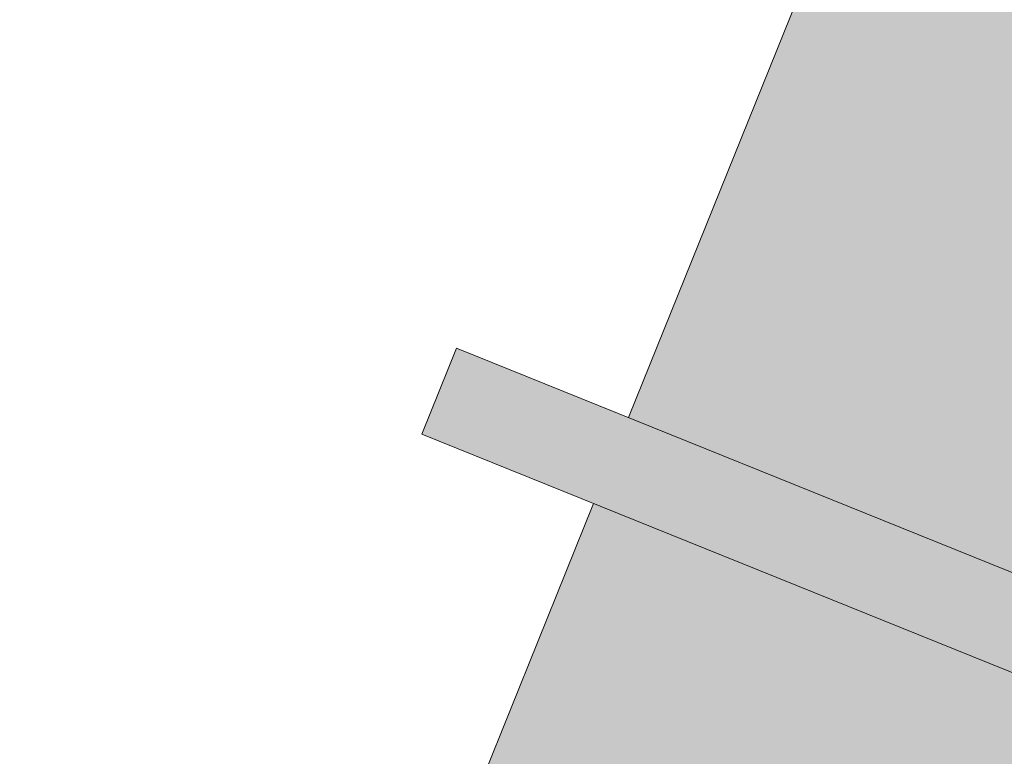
# Model space of a CAD drawing. Header units: millimetres. Extents: x -526411 to -400573, y 47353 to 130199.
# Tile 42 of 72: x -489631 to -488571, y 65007 to 65800. Entities that reach past the tile are written whole.
import ezdxf

# ---------------------------------------------------------------- set-up
doc = ezdxf.new("R2010")
doc.units = ezdxf.units.MM
doc.layers.add('I-FURN', color=30, linetype='Continuous', lineweight=18)

# ---------------------------------------------------------------- blocks, each defined once
blk = doc.blocks.new('80_KA_CE6_coupe werkplek 6P - 4 wp-2954123-3e Verdieping - Percelen telling LI')
at = {"layer": 'I-FURN'}
for points in [[(1652.6, -1902.4), (1752.6, -1902.4), (1752.6, 197.2), (1652.6, 197.2), (1652.6, -1366.5)], [(2.6, -802.4), (1652.6, -802.4), (1652.6, -2.4), (2.6, -2.4)], [(1752.6, -802.4), (3402.6, -802.4), (3402.6, -2.4), (1752.6, -2.4), (1752.6, -659.2)]]:
    blk.add_hatch(color=122, dxfattribs=at).paths.add_polyline_path(points, flags=0)
for p, q in [((1752.6, 197.2), (1652.6, 197.2)), ((1652.6, 197.2), (1652.6, -1902.4)), ((1752.6, -1902.4), (1752.6, 197.2)), ((1652.6, -2.4), (2.6, -2.4)), ((3402.6, -2.4), (1752.6, -2.4))]:
    blk.add_line(p, q, dxfattribs=at)

msp = doc.modelspace()

# ---------------------------------------------------------------- block references
at = {"layer": 'I-FURN', "rotation": 68.00167584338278}
msp.add_blockref('80_KA_CE6_coupe werkplek 6P - 4 wp-2954123-3e Verdieping - Percelen telling LI', (-489634.6, 63748), dxfattribs=at)

doc.saveas('drawing.dxf')
